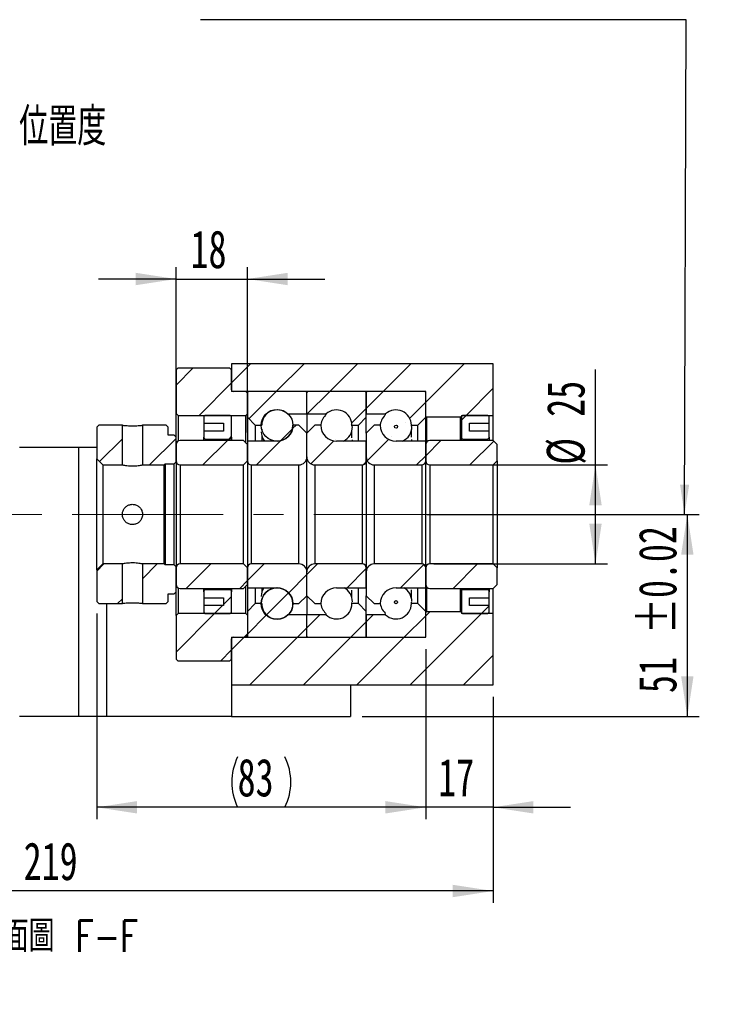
# Model space of a CAD drawing. Header units: millimetres. Extents: x 27 to 291, y 5 to 201.
# Tile 6 of 7: x 232 to 291, y 5 to 87. Entities that reach past the tile are written whole.
import ezdxf

# ---------------------------------------------------------------- set-up
doc = ezdxf.new("R2010")
doc.units = ezdxf.units.MM
doc.linetypes.add('CENTERX2', pattern=[20.32, 12.7, -2.54, 2.54, -2.54])
doc.layers.add('圖層0', color=7, linetype='Continuous')
doc.styles.add('SLDTEXTSTYLE0', font='TXT', dxfattribs={"width": 0.7})
doc.styles.add('SLDTEXTSTYLE1', font='TXT', dxfattribs={"width": 0.7, "bigfont": 'bigfont'})
doc.styles.add('SLDTEXTSTYLE5', font='TXT', dxfattribs={"width": 0.75, "bigfont": 'bigfont'})
doc.dimstyles.new('SLDDIMSTYLE3', dxfattribs={"dimtxt": 3.389974, "dimasz": 2.5, "dimexe": 0, "dimexo": 0.0625, "dimgap": 0.847493, "dimtad": 1, "dimlfac": 3, "dimrnd": 1e-09, "dimzin": 12, "dimdsep": 46, "dimtxsty": 'SLDTEXTSTYLE0', "dimsah": 1, "dimcen": 0.09, "dimadec": 0, "dimazin": 3, "dimtfac": 1, "dimtofl": 0, "dimtmove": 0, "dimatfit": 3, "dimfxl": 1, "dimfrac": 2, "dimtolj": 1, "dimtzin": 12, "dimarcsym": 0})
doc.dimstyles.new('SLDDIMSTYLE6', dxfattribs={"dimtxt": 3.389974, "dimasz": 2.5, "dimexe": 0, "dimexo": 0.0625, "dimgap": 0.847493, "dimtad": 1, "dimlfac": 3, "dimrnd": 1e-09, "dimzin": 12, "dimdsep": 46, "dimtxsty": 'SLDTEXTSTYLE0', "dimsah": 1, "dimcen": 0.09, "dimadec": 0, "dimazin": 3, "dimtfac": 1, "dimtmove": 0, "dimatfit": 0, "dimfxl": 1, "dimfrac": 2, "dimtolj": 1, "dimtzin": 12, "dimarcsym": 0})
doc.dimstyles.new('SLDDIMSTYLE7', dxfattribs={"dimtxt": 3.389974, "dimasz": 2.5, "dimexe": 0, "dimexo": 0.0625, "dimgap": 0.847493, "dimtad": 1, "dimlfac": 3, "dimrnd": 1e-09, "dimzin": 12, "dimdsep": 46, "dimtxsty": 'SLDTEXTSTYLE0', "dimsah": 1, "dimcen": 0.09, "dimadec": 0, "dimazin": 3, "dimtol": 1, "dimtp": 0.02, "dimtm": 0.02, "dimtfac": 1, "dimtofl": 0, "dimtmove": 0, "dimatfit": 3, "dimfxl": 1, "dimfrac": 2, "dimtolj": 1, "dimarcsym": 0})

# ---------------------------------------------------------------- blocks, each defined once
blk = doc.blocks.new('_D_14')
at = {"layer": '圖層0', "color": 7}
for p, q in [((266.357, 45.769), (289.235, 45.769)), ((288.235, 45.769), (288.235, 28.769)), ((260.902, 28.769), (289.235, 28.769))]:
    blk.add_line(p, q, dxfattribs=at)
for points in [[(288.235, 45.769), (287.714, 42.379), (288.757, 42.379)], [(288.235, 28.769), (288.757, 32.159), (287.714, 32.159)]]:
    blk.add_solid(points, dxfattribs=at)
at = {"layer": '圖層0', "color": 7, "char_height": 3.175, "attachment_point": 1, "rotation": 90, "style": 'SLDTEXTSTYLE0'}
for s, insert in [('±0.02', (284.143, 35.714)), ('51', (284.143, 30.747))]:
    blk.add_mtext(s, dxfattribs=dict(at, insert=insert))
blk = doc.blocks.new('_D_15')
at = {"layer": '圖層0', "color": 7}
for p, q in [((245.235, 52.652), (245.235, 66.566)), ((251.235, 52.652), (251.235, 66.566)), ((245.235, 65.566), (238.716, 65.566)), ((245.235, 65.566), (251.235, 65.566)), ((251.235, 65.566), (257.755, 65.566))]:
    blk.add_line(p, q, dxfattribs=at)
for points in [[(245.235, 65.566), (241.845, 66.088), (241.845, 65.045)], [(251.235, 65.566), (254.625, 65.045), (254.625, 66.088)]]:
    blk.add_solid(points, dxfattribs=at)
at = {"layer": '圖層0', "color": 7, "insert": (246.457, 69.659), "char_height": 3.175, "attachment_point": 1, "style": 'SLDTEXTSTYLE0'}
blk.add_mtext('18', dxfattribs=at)
blk = doc.blocks.new('_D_16')
at = {"layer": '圖層0', "color": 7}
for p, q in [((280.511, 49.935), (280.511, 57.951)), ((266.902, 49.935), (281.511, 49.935)), ((280.511, 41.602), (280.511, 49.935)), ((266.902, 41.602), (281.511, 41.602))]:
    blk.add_line(p, q, dxfattribs=at)
for points in [[(280.511, 49.935), (279.99, 46.545), (281.033, 46.545)], [(280.511, 41.602), (281.033, 44.992), (279.99, 44.992)]]:
    blk.add_solid(points, dxfattribs=at)
at = {"layer": '圖層0', "color": 7, "char_height": 3.175, "attachment_point": 1, "rotation": 90, "style": 'SLDTEXTSTYLE0'}
for s, insert in [('25', (276.418, 53.977)), ('%%c', (276.418, 49.955))]:
    blk.add_mtext(s, dxfattribs=dict(at, insert=insert))
blk = doc.blocks.new('_D_17')
at = {"layer": '圖層0', "color": 7}
for p, q in [((266.235, 34.435), (266.235, 20.14)), ((271.902, 30.435), (271.902, 20.14)), ((266.235, 21.14), (259.716, 21.14)), ((271.902, 21.14), (266.235, 21.14)), ((271.902, 21.14), (278.421, 21.14))]:
    blk.add_line(p, q, dxfattribs=at)
for points in [[(266.235, 21.14), (262.845, 21.662), (262.845, 20.619)], [(271.902, 21.14), (275.292, 20.619), (275.292, 21.662)]]:
    blk.add_solid(points, dxfattribs=at)
at = {"layer": '圖層0', "color": 7, "insert": (267.283, 25.233), "char_height": 3.175, "attachment_point": 1, "style": 'SLDTEXTSTYLE0'}
blk.add_mtext('17', dxfattribs=at)
blk = doc.blocks.new('_D_18')
at = {"layer": '圖層0', "color": 7}
for p, q in [((271.902, 30.435), (271.902, 13.102)), ((198.902, 23.102), (198.902, 13.102)), ((271.902, 14.102), (198.902, 14.102))]:
    blk.add_line(p, q, dxfattribs=at)
for points in [[(198.902, 14.102), (202.292, 13.58), (202.292, 14.623)], [(271.902, 14.102), (268.512, 14.623), (268.512, 13.58)]]:
    blk.add_solid(points, dxfattribs=at)
at = {"layer": '圖層0', "color": 7, "insert": (232.421, 18.195), "char_height": 3.175, "attachment_point": 1, "style": 'SLDTEXTSTYLE0'}
blk.add_mtext('219', dxfattribs=at)
blk = doc.blocks.new('_D_19')
at = {"layer": '圖層0', "color": 7}
for p, q in [((238.569, 37.435), (238.569, 20.14)), ((266.235, 34.435), (266.235, 20.14)), ((266.235, 21.14), (238.569, 21.14))]:
    blk.add_line(p, q, dxfattribs=at)
for centre, start, end in [((254.648, 23.257), 153.43495, 206.56505), ((250.156, 23.257), 333.43495, 26.56505)]:
    blk.add_arc(centre, 4.733, start, end, dxfattribs=at)
for points in [[(238.569, 21.14), (241.959, 20.619), (241.959, 21.662)], [(266.235, 21.14), (262.845, 21.662), (262.845, 20.619)]]:
    blk.add_solid(points, dxfattribs=at)
at = {"layer": '圖層0', "color": 7, "insert": (250.415, 25.233), "char_height": 3.175, "attachment_point": 1, "style": 'SLDTEXTSTYLE0'}
blk.add_mtext('83', dxfattribs=at)

msp = doc.modelspace()

# ---------------------------------------------------------------- hatches: boundary and pattern name
at = {"linetype": 'Continuous', "lineweight": 18}
h = msp.add_hatch(dxfattribs=at)
h.set_pattern_fill('ANSI31', style=0)
edge = h.paths.add_edge_path(flags=0)
edge.add_line((256.1355, 56.1019), (251.3355, 56.1019))
edge.add_arc((251.3355, 56.0019), 0.1, 90, 180)
edge.add_line((251.2355, 56.0019), (251.2355, 53.9352))
edge.add_line((251.2355, 53.9352), (251.9021, 53.2686))
edge.add_line((251.9021, 53.2686), (252.4438, 53.2686))
edge.add_arc((253.7355, 53.2686), 1.2917, 47.348118, 180, ccw=False)
edge.add_line((254.6106, 54.2186), (256.2355, 54.2186))
edge.add_line((256.2355, 54.2186), (256.2355, 56.0019))
edge.add_arc((256.1355, 56.0019), 0.1, 0, 90)
h = msp.add_hatch(dxfattribs=at)
h.set_pattern_fill('ANSI31', style=0)
edge = h.paths.add_edge_path(flags=0)
edge.add_line((261.2355, 53.9352), (261.2355, 56.0019))
edge.add_arc((261.1355, 56.0019), 0.1, 0, 90)
edge.add_line((261.1355, 56.1019), (256.3355, 56.1019))
edge.add_arc((256.3355, 56.0019), 0.1, 90, 180)
edge.add_line((256.2355, 56.0019), (256.2355, 54.2186))
edge.add_line((256.2355, 54.2186), (257.8603, 54.2186))
edge.add_arc((258.7355, 53.2686), 1.2917, 0, 132.651882, ccw=False)
edge.add_line((260.0271, 53.2686), (260.5688, 53.2686))
edge.add_line((260.5688, 53.2686), (261.2355, 53.9352))
h = msp.add_hatch(dxfattribs=at)
h.set_pattern_fill('ANSI31', style=0)
edge = h.paths.add_edge_path(flags=0)
edge.add_line((266.2355, 53.9352), (266.2355, 56.0019))
edge.add_arc((266.1355, 56.0019), 0.1, 0, 90)
edge.add_line((266.1355, 56.1019), (261.3355, 56.1019))
edge.add_arc((261.3355, 56.0019), 0.1, 90, 180)
edge.add_line((261.2355, 56.0019), (261.2355, 54.2186))
edge.add_line((261.2355, 54.2186), (262.8603, 54.2186))
edge.add_arc((263.7355, 53.2686), 1.2917, 0, 132.651882, ccw=False)
edge.add_line((265.0271, 53.2686), (265.5688, 53.2686))
edge.add_line((265.5688, 53.2686), (266.2355, 53.9352))
h = msp.add_hatch(dxfattribs=at)
h.set_pattern_fill('ANSI31', style=0)
edge = h.paths.add_edge_path(flags=0)
edge.add_arc((253.7355, 53.2683), 1.332, 0, 360)
h = msp.add_hatch(dxfattribs=at)
h.set_pattern_fill('ANSI31', style=0)
h.paths.add_polyline_path([(238.7355, 53.2686), (238.5688, 53.1019), (238.5688, 50.4352), (239.0688, 49.9352), (240.7188, 49.9352), (240.7188, 53.2686)], flags=0)
h = msp.add_hatch(dxfattribs=at)
h.set_pattern_fill('ANSI31', style=0)
h.paths.add_polyline_path([(245.2355, 52.2686), (245.0688, 52.4352), (244.5688, 52.4352), (244.5688, 53.1019), (244.4021, 53.2686), (242.4188, 53.2686), (242.4188, 49.9352), (244.2355, 49.9352), (244.3188, 50.0186), (245.0688, 50.0186), (245.2355, 50.1852)], flags=0)
h = msp.add_hatch(dxfattribs=at)
h.set_pattern_fill('ANSI31', style=0)
edge = h.paths.add_edge_path(flags=0)
edge.add_line((256.2355, 50.6019), (256.2355, 52.6019))
edge.add_line((256.2355, 52.6019), (255.5688, 53.2686))
edge.add_line((255.5688, 53.2686), (255.0688, 53.2686))
edge.add_arc((253.7355, 53.2686), 1.3333, 270, 360, ccw=False)
edge.add_line((253.7355, 51.9352), (251.2355, 51.9352))
edge.add_line((251.2355, 51.9352), (251.2355, 50.2686))
edge.add_arc((251.5688, 50.2686), 0.3333, 180, 270)
edge.add_line((251.5688, 49.9352), (255.5688, 49.9352))
edge.add_arc((255.5688, 50.6019), 0.6667, 270, 360)
h = msp.add_hatch(dxfattribs=at)
h.set_pattern_fill('ANSI31', style=0)
edge = h.paths.add_edge_path(flags=0)
edge.add_line((257.4021, 53.2686), (256.9021, 53.2686))
edge.add_line((256.9021, 53.2686), (256.2355, 52.6019))
edge.add_line((256.2355, 52.6019), (256.2355, 50.6019))
edge.add_arc((256.9021, 50.6019), 0.6667, 180, 270)
edge.add_line((256.9021, 49.9352), (260.9021, 49.9352))
edge.add_arc((260.9021, 50.2686), 0.3333, 270, 360)
edge.add_line((261.2355, 50.2686), (261.2355, 51.9352))
edge.add_line((261.2355, 51.9352), (258.7355, 51.9352))
edge.add_arc((258.7355, 53.2686), 1.3333, 180, 270, ccw=False)
h = msp.add_hatch(dxfattribs=at)
h.set_pattern_fill('ANSI31', style=0)
edge = h.paths.add_edge_path(flags=0)
edge.add_line((262.4021, 53.2686), (261.9021, 53.2686))
edge.add_line((261.9021, 53.2686), (261.2355, 52.6019))
edge.add_line((261.2355, 52.6019), (261.2355, 50.6019))
edge.add_arc((261.9021, 50.6019), 0.6667, 180, 270)
edge.add_line((261.9021, 49.9352), (265.9021, 49.9352))
edge.add_arc((265.9021, 50.2686), 0.3333, 270, 360)
edge.add_line((266.2355, 50.2686), (266.2355, 51.9352))
edge.add_line((266.2355, 51.9352), (263.7355, 51.9352))
edge.add_arc((263.7355, 53.2686), 1.3333, 180, 270, ccw=False)
h = msp.add_hatch(dxfattribs=at)
h.set_pattern_fill('ANSI31', style=0)
edge = h.paths.add_edge_path(flags=0)
edge.add_arc((263.7355, 53.1503), 0.1315, 0, 360)
h = msp.add_hatch(dxfattribs=at)
h.set_pattern_fill('ANSI31', style=0)
edge = h.paths.add_edge_path(flags=0)
edge.add_line((271.9021, 49.9352), (272.2355, 50.2686))
edge.add_line((272.2355, 50.2686), (272.2355, 51.6519))
edge.add_line((272.2355, 51.6519), (271.9021, 51.9852))
edge.add_line((271.9021, 51.9852), (266.5688, 51.9852))
edge.add_arc((266.5688, 51.6519), 0.3333, 90, 180)
edge.add_line((266.2355, 51.6519), (266.2355, 50.2686))
edge.add_arc((266.5688, 50.2686), 0.3333, 180, 270)
edge.add_line((266.5688, 49.9352), (271.9021, 49.9352))
h = msp.add_hatch(dxfattribs=at)
h.set_pattern_fill('ANSI31', style=0)
h.paths.add_polyline_path([(238.5688, 38.4352), (238.7355, 38.2686), (240.7188, 38.2686), (240.7188, 41.6019), (239.0688, 41.6019), (238.5688, 41.1019)], flags=0)
h = msp.add_hatch(dxfattribs=at)
h.set_pattern_fill('ANSI31', style=0)
h.paths.add_polyline_path([(244.4021, 38.2686), (244.5688, 38.4352), (244.5688, 39.1019), (245.0688, 39.1019), (245.2355, 39.2686), (245.2355, 41.3519), (245.0688, 41.5186), (244.3188, 41.5186), (244.2355, 41.6019), (242.4188, 41.6019), (242.4188, 38.2686)], flags=0)
h = msp.add_hatch(dxfattribs=at)
h.set_pattern_fill('ANSI31', style=0)
edge = h.paths.add_edge_path(flags=0)
edge.add_line((255.0688, 38.2686), (255.5688, 38.2686))
edge.add_line((255.5688, 38.2686), (256.2355, 38.9352))
edge.add_line((256.2355, 38.9352), (256.2355, 40.9352))
edge.add_arc((255.5688, 40.9352), 0.6667, 360, 450)
edge.add_line((255.5688, 41.6019), (251.5688, 41.6019))
edge.add_arc((251.5688, 41.2686), 0.3333, 90, 180)
edge.add_line((251.2355, 41.2686), (251.2355, 39.6019))
edge.add_line((251.2355, 39.6019), (253.7355, 39.6019))
edge.add_arc((253.7355, 38.2686), 1.3333, 0, 90, ccw=False)
h = msp.add_hatch(dxfattribs=at)
h.set_pattern_fill('ANSI31', style=0)
edge = h.paths.add_edge_path(flags=0)
edge.add_line((256.2355, 40.9352), (256.2355, 38.9352))
edge.add_line((256.2355, 38.9352), (256.9021, 38.2686))
edge.add_line((256.9021, 38.2686), (257.4021, 38.2686))
edge.add_arc((258.7355, 38.2686), 1.3333, 90, 180, ccw=False)
edge.add_line((258.7355, 39.6019), (261.2355, 39.6019))
edge.add_line((261.2355, 39.6019), (261.2355, 41.2686))
edge.add_arc((260.9021, 41.2686), 0.3333, 0, 90)
edge.add_line((260.9021, 41.6019), (256.9021, 41.6019))
edge.add_arc((256.9021, 40.9352), 0.6667, 90, 180)
h = msp.add_hatch(dxfattribs=at)
h.set_pattern_fill('ANSI31', style=0)
edge = h.paths.add_edge_path(flags=0)
edge.add_line((261.2355, 40.9352), (261.2355, 38.9352))
edge.add_line((261.2355, 38.9352), (261.9021, 38.2686))
edge.add_line((261.9021, 38.2686), (262.4021, 38.2686))
edge.add_arc((263.7355, 38.2686), 1.3333, 90, 180, ccw=False)
edge.add_line((263.7355, 39.6019), (266.2355, 39.6019))
edge.add_line((266.2355, 39.6019), (266.2355, 41.2686))
edge.add_arc((265.9021, 41.2686), 0.3333, 0, 90)
edge.add_line((265.9021, 41.6019), (261.9021, 41.6019))
edge.add_arc((261.9021, 40.9352), 0.6667, 90, 180)
h = msp.add_hatch(dxfattribs=at)
h.set_pattern_fill('ANSI31', style=0)
edge = h.paths.add_edge_path(flags=0)
edge.add_line((272.2355, 41.2686), (271.9021, 41.6019))
edge.add_line((271.9021, 41.6019), (266.5688, 41.6019))
edge.add_arc((266.5688, 41.2686), 0.3333, 90, 180)
edge.add_line((266.2355, 41.2686), (266.2355, 39.8852))
edge.add_arc((266.5688, 39.8852), 0.3333, 180, 270)
edge.add_line((266.5688, 39.5519), (271.9021, 39.5519))
edge.add_line((271.9021, 39.5519), (272.2355, 39.8852))
edge.add_line((272.2355, 39.8852), (272.2355, 41.2686))
h = msp.add_hatch(dxfattribs=at)
h.set_pattern_fill('ANSI31', style=0)
edge = h.paths.add_edge_path(flags=0)
edge.add_arc((253.7355, 38.2688), 1.332, 0, 360)
h = msp.add_hatch(dxfattribs=at)
h.set_pattern_fill('ANSI31', style=0)
edge = h.paths.add_edge_path(flags=0)
edge.add_line((251.2355, 37.6019), (251.2355, 35.5352))
edge.add_arc((251.3355, 35.5352), 0.1, 180, 270)
edge.add_line((251.3355, 35.4352), (256.1355, 35.4352))
edge.add_arc((256.1355, 35.5352), 0.1, 270, 360)
edge.add_line((256.2355, 35.5352), (256.2355, 37.3186))
edge.add_line((256.2355, 37.3186), (254.6106, 37.3186))
edge.add_arc((253.7355, 38.2686), 1.2917, 180, 312.651882, ccw=False)
edge.add_line((252.4438, 38.2686), (251.9021, 38.2686))
edge.add_line((251.9021, 38.2686), (251.2355, 37.6019))
h = msp.add_hatch(dxfattribs=at)
h.set_pattern_fill('ANSI31', style=0)
edge = h.paths.add_edge_path(flags=0)
edge.add_line((256.3355, 35.4352), (261.1355, 35.4352))
edge.add_arc((261.1355, 35.5352), 0.1, 270, 360)
edge.add_line((261.2355, 35.5352), (261.2355, 37.6019))
edge.add_line((261.2355, 37.6019), (260.5688, 38.2686))
edge.add_line((260.5688, 38.2686), (260.0271, 38.2686))
edge.add_arc((258.7355, 38.2686), 1.2917, 227.348118, 360, ccw=False)
edge.add_line((257.8603, 37.3186), (256.2355, 37.3186))
edge.add_line((256.2355, 37.3186), (256.2355, 35.5352))
edge.add_arc((256.3355, 35.5352), 0.1, 180, 270)
h = msp.add_hatch(dxfattribs=at)
h.set_pattern_fill('ANSI31', style=0)
edge = h.paths.add_edge_path(flags=0)
edge.add_line((261.3355, 35.4352), (266.1355, 35.4352))
edge.add_arc((266.1355, 35.5352), 0.1, 270, 360)
edge.add_line((266.2355, 35.5352), (266.2355, 37.6019))
edge.add_line((266.2355, 37.6019), (265.5688, 38.2686))
edge.add_line((265.5688, 38.2686), (265.0271, 38.2686))
edge.add_arc((263.7355, 38.2686), 1.2917, 227.348118, 360, ccw=False)
edge.add_line((262.8603, 37.3186), (261.2355, 37.3186))
edge.add_line((261.2355, 37.3186), (261.2355, 35.5352))
edge.add_arc((261.3355, 35.5352), 0.1, 180, 270)
h = msp.add_hatch(dxfattribs=at)
h.set_pattern_fill('ANSI31', style=0)
edge = h.paths.add_edge_path(flags=0)
edge.add_arc((263.7355, 38.3869), 0.1315, 0, 360)
at = {"layer": '圖層0', "linetype": 'Continuous', "lineweight": 18}
h = msp.add_hatch(dxfattribs=at)
h.set_pattern_fill('ANSI31', color=256, style=0)
edge = h.paths.add_edge_path(flags=0)
edge.add_line((245.2355, 54.2686), (245.4021, 54.1019))
edge.add_line((245.4021, 54.1019), (251.1188, 54.1019))
edge.add_line((251.1188, 54.1019), (251.2855, 54.2686))
edge.add_line((251.2855, 54.2686), (251.2855, 55.9352))
edge.add_line((251.2855, 55.9352), (251.1188, 56.1019))
edge.add_line((251.1188, 56.1019), (250.0355, 56.1019))
edge.add_arc((250.0355, 56.2352), 0.1333, 180, 270, ccw=False)
edge.add_line((249.9021, 56.2352), (249.9021, 57.9352))
edge.add_line((249.9021, 57.9352), (249.7355, 58.1019))
edge.add_line((249.7355, 58.1019), (245.4021, 58.1019))
edge.add_line((245.4021, 58.1019), (245.2355, 57.9352))
edge.add_line((245.2355, 57.9352), (245.2355, 54.2686))
h = msp.add_hatch(dxfattribs=at)
h.set_pattern_fill('ANSI31', color=256, style=0)
h.paths.add_polyline_path([(271.9021, 54.1019), (271.9021, 58.4352), (249.9021, 58.4352), (249.9021, 56.1019), (266.2355, 56.1019), (266.2355, 54.0019), (266.3021, 53.9352), (269.1688, 53.9352), (269.2355, 54.0019), (269.2355, 54.1019)], flags=0)
h = msp.add_hatch(dxfattribs=at)
h.set_pattern_fill('ANSI31', color=256, style=0)
edge = h.paths.add_edge_path(flags=0)
edge.add_line((249.2355, 53.4352), (249.2355, 52.7686))
edge.add_line((249.2355, 52.7686), (247.5688, 52.7686))
edge.add_line((247.5688, 52.7686), (247.5688, 52.2686))
edge.add_arc((247.7355, 52.2686), 0.1667, 180, 270)
edge.add_line((247.7355, 52.1019), (249.7355, 52.1019))
edge.add_arc((249.7355, 52.2686), 0.1667, 270, 360)
edge.add_line((249.9021, 52.2686), (249.9021, 53.9352))
edge.add_arc((249.7355, 53.9352), 0.1667, 0, 90)
edge.add_line((249.7355, 54.1019), (247.7355, 54.1019))
edge.add_arc((247.7355, 53.9352), 0.1667, 90, 180)
edge.add_line((247.5688, 53.9352), (247.5688, 53.4352))
edge.add_line((247.5688, 53.4352), (249.2355, 53.4352))
h = msp.add_hatch(dxfattribs=at)
h.set_pattern_fill('ANSI31', color=256, style=0)
edge = h.paths.add_edge_path(flags=0)
edge.add_line((271.5688, 52.2686), (271.5688, 52.7686))
edge.add_line((271.5688, 52.7686), (269.9021, 52.7686))
edge.add_line((269.9021, 52.7686), (269.9021, 53.4352))
edge.add_line((269.9021, 53.4352), (271.5688, 53.4352))
edge.add_line((271.5688, 53.4352), (271.5688, 53.9352))
edge.add_arc((271.4021, 53.9352), 0.1667, 0, 90)
edge.add_line((271.4021, 54.1019), (269.4021, 54.1019))
edge.add_arc((269.4021, 53.9352), 0.1667, 90, 180)
edge.add_line((269.2355, 53.9352), (269.2355, 52.2686))
edge.add_arc((269.4021, 52.2686), 0.1667, 180, 270)
edge.add_line((269.4021, 52.1019), (271.4021, 52.1019))
edge.add_arc((271.4021, 52.2686), 0.1667, 270, 360)
h = msp.add_hatch(dxfattribs=at)
h.set_pattern_fill('ANSI31', color=256, style=0)
edge = h.paths.add_edge_path(flags=0)
edge.add_line((250.9021, 49.9352), (251.2355, 50.2686))
edge.add_line((251.2355, 50.2686), (251.2355, 51.6519))
edge.add_line((251.2355, 51.6519), (250.9021, 51.9852))
edge.add_line((250.9021, 51.9852), (245.5688, 51.9852))
edge.add_arc((245.5688, 51.6519), 0.3333, 90, 180)
edge.add_line((245.2355, 51.6519), (245.2355, 50.2686))
edge.add_arc((245.5688, 50.2686), 0.3333, 180, 270)
edge.add_line((245.5688, 49.9352), (250.9021, 49.9352))
h = msp.add_hatch(dxfattribs=at)
h.set_pattern_fill('ANSI31', color=256, style=0)
edge = h.paths.add_edge_path(flags=0)
edge.add_line((251.2355, 41.2686), (250.9021, 41.6019))
edge.add_line((250.9021, 41.6019), (245.5688, 41.6019))
edge.add_arc((245.5688, 41.2686), 0.3333, 90, 180)
edge.add_line((245.2355, 41.2686), (245.2355, 39.8852))
edge.add_arc((245.5688, 39.8852), 0.3333, 180, 270)
edge.add_line((245.5688, 39.5519), (250.9021, 39.5519))
edge.add_line((250.9021, 39.5519), (251.2355, 39.8852))
edge.add_line((251.2355, 39.8852), (251.2355, 41.2686))
h = msp.add_hatch(dxfattribs=at)
h.set_pattern_fill('ANSI31', color=256, style=0)
edge = h.paths.add_edge_path(flags=0)
edge.add_line((247.5688, 39.2686), (247.5688, 38.7686))
edge.add_line((247.5688, 38.7686), (249.2355, 38.7686))
edge.add_line((249.2355, 38.7686), (249.2355, 38.1019))
edge.add_line((249.2355, 38.1019), (247.5688, 38.1019))
edge.add_line((247.5688, 38.1019), (247.5688, 37.6019))
edge.add_arc((247.7355, 37.6019), 0.1667, 180, 270)
edge.add_line((247.7355, 37.4352), (249.7355, 37.4352))
edge.add_arc((249.7355, 37.6019), 0.1667, 270, 360)
edge.add_line((249.9021, 37.6019), (249.9021, 39.2686))
edge.add_arc((249.7355, 39.2686), 0.1667, 0, 90)
edge.add_line((249.7355, 39.4352), (247.7355, 39.4352))
edge.add_arc((247.7355, 39.2686), 0.1667, 90, 180)
h = msp.add_hatch(dxfattribs=at)
h.set_pattern_fill('ANSI31', color=256, style=0)
edge = h.paths.add_edge_path(flags=0)
edge.add_line((269.9021, 38.1019), (269.9021, 38.7686))
edge.add_line((269.9021, 38.7686), (271.5688, 38.7686))
edge.add_line((271.5688, 38.7686), (271.5688, 39.2686))
edge.add_arc((271.4021, 39.2686), 0.1667, 0, 90)
edge.add_line((271.4021, 39.4352), (269.4021, 39.4352))
edge.add_arc((269.4021, 39.2686), 0.1667, 90, 180)
edge.add_line((269.2355, 39.2686), (269.2355, 37.6019))
edge.add_arc((269.4021, 37.6019), 0.1667, 180, 270)
edge.add_line((269.4021, 37.4352), (271.4021, 37.4352))
edge.add_arc((271.4021, 37.6019), 0.1667, 270, 360)
edge.add_line((271.5688, 37.6019), (271.5688, 38.1019))
edge.add_line((271.5688, 38.1019), (269.9021, 38.1019))
h = msp.add_hatch(dxfattribs=at)
h.set_pattern_fill('ANSI31', color=256, style=0)
edge = h.paths.add_edge_path(flags=0)
edge.add_line((245.4021, 37.4352), (245.2355, 37.2686))
edge.add_line((245.2355, 37.2686), (245.2355, 33.6019))
edge.add_line((245.2355, 33.6019), (245.4021, 33.4352))
edge.add_line((245.4021, 33.4352), (249.7355, 33.4352))
edge.add_line((249.7355, 33.4352), (249.9021, 33.6019))
edge.add_line((249.9021, 33.6019), (249.9021, 35.3019))
edge.add_arc((250.0355, 35.3019), 0.1333, 90, 180, ccw=False)
edge.add_line((250.0355, 35.4352), (251.1188, 35.4352))
edge.add_line((251.1188, 35.4352), (251.2855, 35.6019))
edge.add_line((251.2855, 35.6019), (251.2855, 37.2686))
edge.add_line((251.2855, 37.2686), (251.1188, 37.4352))
edge.add_line((251.1188, 37.4352), (245.4021, 37.4352))
h = msp.add_hatch(dxfattribs=at)
h.set_pattern_fill('ANSI31', color=256, style=0)
h.paths.add_polyline_path([(249.9021, 35.4352), (249.9021, 31.4352), (271.9021, 31.4352), (271.9021, 37.4352), (269.2355, 37.4352), (269.2355, 37.5352), (269.1688, 37.6019), (266.3021, 37.6019), (266.2355, 37.5352), (266.2355, 35.4352)], flags=0)

# ---------------------------------------------------------------- linework, layer by layer
at = {"color": 7, "linetype": 'Continuous', "lineweight": 25}
for p, q in [((245.2355, 57.9352), (245.4021, 58.1019)), ((245.4021, 58.1019), (249.7355, 58.1019)), ((249.7355, 58.1019), (249.9021, 57.9352)), ((249.9021, 58.4352), (249.9021, 56.1019)), ((271.9021, 58.4352), (249.9021, 58.4352)), ((271.9021, 54.1019), (271.9021, 58.4352)), ((245.2355, 57.9352), (245.2355, 54.2686)), ((249.9021, 56.2352), (249.9021, 57.9352)), ((266.2355, 56.1019), (249.9021, 56.1019)), ((251.1188, 56.1019), (250.0355, 56.1019)), ((251.1188, 56.1019), (251.2855, 55.9352)), ((251.2355, 56.0019), (251.2355, 53.9352)), ((251.2855, 54.2686), (251.2855, 55.9352)), ((256.1355, 56.1019), (251.3355, 56.1019)), ((256.2355, 54.2186), (256.2355, 56.0019)), ((261.1355, 56.1019), (256.3355, 56.1019)), ((261.2355, 56.0019), (261.2355, 54.2186)), ((261.2355, 53.9352), (261.2355, 56.0019)), ((266.1355, 56.1019), (261.3355, 56.1019)), ((266.2355, 54.0019), (266.2355, 56.1019)), ((266.2355, 53.9352), (266.2355, 56.0019)), ((245.4021, 54.1019), (245.2355, 54.2686)), ((245.2355, 52.2686), (245.2355, 54.2686)), ((245.4021, 54.1019), (251.1188, 54.1019)), ((245.4021, 54.1019), (245.4021, 51.9406)), ((247.5688, 53.9352), (247.5688, 53.4352)), ((249.7355, 54.1019), (247.7355, 54.1019)), ((249.9021, 52.2686), (249.9021, 53.9352)), ((251.2855, 54.2686), (251.1188, 54.1019)), ((251.1188, 51.7686), (251.1188, 54.1019)), ((251.2355, 53.9352), (251.9021, 53.2686)), ((251.2355, 53.9352), (251.2355, 51.9352)), ((254.6106, 54.2186), (256.2355, 54.2186)), ((256.2355, 54.2186), (256.2355, 52.6019)), ((256.2355, 54.2186), (257.8603, 54.2186)), ((257.8603, 54.1305), (257.8603, 54.2186)), ((260.5688, 53.2686), (261.2355, 53.9352)), ((261.2355, 54.2186), (262.8603, 54.2186)), ((261.2355, 52.6019), (261.2355, 53.9352)), ((262.8603, 54.1402), (262.8603, 54.2186)), ((265.5688, 53.2686), (266.2355, 53.9352)), ((266.3021, 53.9352), (266.2355, 54.0019)), ((266.2355, 51.9352), (266.2355, 53.9352)), ((269.1688, 53.9352), (266.3021, 53.9352)), ((266.3021, 53.9352), (266.3021, 51.8519)), ((269.2355, 54.0019), (269.1688, 53.9352)), ((269.1688, 51.9852), (269.1688, 53.9352)), ((269.2355, 54.1019), (271.9021, 54.1019)), ((269.2355, 54.1019), (269.2355, 54.0019)), ((269.2355, 54.0019), (269.2355, 53.9352)), ((269.2355, 53.9352), (269.2355, 52.2686)), ((271.4021, 54.1019), (269.4021, 54.1019)), ((271.5688, 53.4352), (271.5688, 53.9352)), ((271.9021, 51.9852), (271.9021, 54.1019)), ((238.5688, 53.1019), (238.7355, 53.2686)), ((238.5688, 53.1019), (238.5688, 50.4352)), ((240.7188, 53.2686), (238.7355, 53.2686)), ((240.7188, 49.9352), (240.7188, 53.2686)), ((242.4188, 53.2686), (242.4188, 49.9352)), ((244.4021, 53.2686), (242.4188, 53.2686)), ((244.4021, 53.2686), (244.5688, 53.1019)), ((244.5688, 52.4352), (244.5688, 53.1019)), ((247.5688, 53.4352), (249.2355, 53.4352)), ((247.5688, 53.4352), (247.5688, 52.7686)), ((249.2355, 53.4352), (249.2355, 52.7686)), ((251.9021, 53.2686), (251.9021, 51.9352)), ((251.9021, 53.2686), (252.4438, 53.2686)), ((255.5688, 53.2686), (255.0688, 53.2686)), ((256.2355, 52.6019), (255.5688, 53.2686)), ((256.9021, 53.2686), (256.2355, 52.6019)), ((257.4021, 53.2686), (256.9021, 53.2686)), ((260.0271, 53.1931), (260.0271, 53.2686)), ((260.0271, 53.2686), (260.5688, 53.2686)), ((260.5688, 51.9352), (260.5688, 53.2686)), ((261.9021, 53.2686), (261.2355, 52.6019)), ((262.4021, 53.2686), (261.9021, 53.2686)), ((265.0271, 53.2016), (265.0271, 53.2686)), ((265.0271, 53.2686), (265.5688, 53.2686)), ((265.5688, 51.9352), (265.5688, 53.2686)), ((269.9021, 53.4352), (271.5688, 53.4352)), ((269.9021, 52.7686), (269.9021, 53.4352)), ((271.5688, 52.7686), (271.5688, 53.4352)), ((245.0688, 52.4352), (244.5688, 52.4352)), ((245.0688, 52.4352), (245.2355, 52.2686)), ((245.2355, 50.1852), (245.2355, 52.2686)), ((249.2355, 52.7686), (247.5688, 52.7686)), ((247.5688, 52.7686), (247.5688, 52.2686)), ((247.5688, 51.9852), (247.5688, 52.2686)), ((249.9021, 52.2686), (249.9021, 51.9852)), ((252.4438, 52.9429), (252.4438, 52.8374)), ((252.4438, 52.3893), (252.4438, 51.9352)), ((256.2355, 50.6019), (256.2355, 52.6019)), ((260.0271, 52.2219), (260.0271, 52.8084)), ((261.2355, 52.6019), (261.2355, 50.6019)), ((265.0271, 52.2531), (265.0271, 52.8196)), ((269.2355, 51.9852), (269.2355, 52.2686)), ((271.5688, 52.7686), (269.9021, 52.7686)), ((271.5688, 52.2686), (271.5688, 52.7686)), ((271.5688, 52.2686), (271.5688, 51.9852)), ((232.0688, 51.4352), (237.0688, 51.4352)), ((237.0688, 28.7686), (237.0688, 51.4352)), ((237.0688, 51.4352), (238.5688, 51.4352)), ((245.2355, 51.6519), (245.2355, 50.2686)), ((250.9021, 51.9852), (245.5688, 51.9852)), ((247.7355, 52.1019), (249.7355, 52.1019)), ((250.9021, 51.9852), (251.2355, 51.6519)), ((253.7355, 51.9352), (251.2355, 51.9352)), ((251.2355, 51.9352), (251.2355, 50.2686)), ((251.2355, 50.2686), (251.2355, 51.6519)), ((261.2355, 51.9352), (258.7355, 51.9352)), ((260.0641, 51.9352), (260.0688, 52.0471)), ((261.2355, 50.2686), (261.2355, 51.9352)), ((266.2355, 51.9352), (263.7355, 51.9352)), ((265.0608, 51.9352), (265.0688, 52.0806)), ((266.2355, 50.2686), (266.2355, 51.9352)), ((266.2355, 51.6519), (266.2355, 50.2686)), ((271.9021, 51.9852), (266.5688, 51.9852)), ((269.4021, 52.1019), (271.4021, 52.1019)), ((271.9021, 51.9852), (272.2355, 51.6519)), ((272.2355, 50.2686), (272.2355, 51.6519)), ((256.2355, 40.9352), (256.2355, 50.6019)), ((239.0688, 49.9352), (238.5688, 50.4352)), ((238.5688, 41.1019), (238.5688, 50.4352)), ((239.0688, 49.9352), (239.0688, 41.6019)), ((239.0688, 49.9352), (240.7188, 49.9352)), ((242.4188, 49.9352), (244.2355, 49.9352)), ((244.3188, 50.0186), (244.2355, 49.9352)), ((244.2355, 41.6019), (244.2355, 49.9352)), ((244.3188, 50.0186), (245.0688, 50.0186)), ((244.3188, 50.0186), (244.3188, 41.5186)), ((245.2355, 50.1852), (245.0688, 50.0186)), ((245.0688, 41.5186), (245.0688, 50.0186)), ((245.2355, 50.1852), (245.2355, 41.3519)), ((245.5688, 49.9352), (245.5688, 41.6019)), ((245.5688, 49.9352), (250.9021, 49.9352)), ((251.2355, 50.2686), (250.9021, 49.9352)), ((250.9021, 41.6019), (250.9021, 49.9352)), ((251.2355, 50.2686), (251.2355, 41.2686)), ((251.5688, 41.6019), (251.5688, 49.9352)), ((251.5688, 49.9352), (255.5688, 49.9352)), ((255.5688, 41.6019), (255.5688, 49.9352)), ((256.9021, 49.9352), (256.9021, 41.6019)), ((256.9021, 49.9352), (260.9021, 49.9352)), ((260.9021, 49.9352), (260.9021, 41.6019)), ((261.2355, 50.2686), (261.2355, 41.2686)), ((261.9021, 49.9352), (261.9021, 41.6019)), ((261.9021, 49.9352), (265.9021, 49.9352)), ((265.9021, 49.9352), (265.9021, 41.6019)), ((266.2355, 41.2686), (266.2355, 50.2686)), ((266.5688, 49.9352), (266.5688, 41.6019)), ((266.5688, 49.9352), (271.9021, 49.9352)), ((272.2355, 50.2686), (271.9021, 49.9352)), ((271.9021, 41.6019), (271.9021, 49.9352)), ((272.2355, 50.2686), (272.2355, 41.2686)), ((238.5688, 41.1019), (239.0688, 41.6019)), ((240.7188, 41.6019), (239.0688, 41.6019)), ((240.7188, 38.2686), (240.7188, 41.6019)), ((244.2355, 41.6019), (242.4188, 41.6019)), ((242.4188, 41.6019), (242.4188, 38.2686)), ((244.2355, 41.6019), (244.3188, 41.5186)), ((245.0688, 41.5186), (244.3188, 41.5186)), ((245.0688, 41.5186), (245.2355, 41.3519)), ((250.9021, 41.6019), (245.5688, 41.6019)), ((250.9021, 41.6019), (251.2355, 41.2686)), ((255.5688, 41.6019), (251.5688, 41.6019)), ((260.9021, 41.6019), (256.9021, 41.6019)), ((265.9021, 41.6019), (261.9021, 41.6019)), ((271.9021, 41.6019), (266.5688, 41.6019)), ((271.9021, 41.6019), (272.2355, 41.2686)), ((238.5688, 41.1019), (238.5688, 38.4352)), ((245.2355, 39.2686), (245.2355, 41.3519)), ((245.2355, 41.2686), (245.2355, 39.8852)), ((251.2355, 39.8852), (251.2355, 41.2686)), ((251.2355, 41.2686), (251.2355, 39.6019)), ((256.2355, 38.9352), (256.2355, 40.9352)), ((261.2355, 39.6019), (261.2355, 41.2686)), ((261.2355, 40.9352), (261.2355, 38.9352)), ((266.2355, 41.2686), (266.2355, 39.8852)), ((266.2355, 39.6019), (266.2355, 41.2686)), ((272.2355, 39.8852), (272.2355, 41.2686)), ((251.2355, 39.8852), (250.9021, 39.5519)), ((251.1188, 37.4352), (251.1188, 39.7686)), ((272.2355, 39.8852), (271.9021, 39.5519)), ((244.5688, 39.1019), (245.0688, 39.1019)), ((244.5688, 38.4352), (244.5688, 39.1019)), ((245.2355, 39.2686), (245.0688, 39.1019)), ((245.2355, 37.2686), (245.2355, 39.2686)), ((245.4021, 39.5966), (245.4021, 37.4352)), ((245.5688, 39.5519), (250.9021, 39.5519)), ((247.5688, 39.2686), (247.5688, 39.5519)), ((247.5688, 39.2686), (247.5688, 38.7686)), ((249.7355, 39.4352), (247.7355, 39.4352)), ((249.9021, 39.5519), (249.9021, 39.2686)), ((249.9021, 37.6019), (249.9021, 39.2686)), ((251.2355, 39.6019), (253.7355, 39.6019)), ((251.2355, 39.6019), (251.2355, 37.6019)), ((251.9021, 39.6019), (251.9021, 38.2686)), ((252.4438, 39.6019), (252.4438, 39.193)), ((255.5688, 38.2686), (256.2355, 38.9352)), ((256.2355, 38.9352), (256.2355, 37.3186)), ((256.2355, 38.9352), (256.9021, 38.2686)), ((258.7355, 39.6019), (261.2355, 39.6019)), ((260.0271, 38.7588), (260.0271, 39.3952)), ((260.5688, 38.2686), (260.5688, 39.6019)), ((261.2355, 38.9352), (261.9021, 38.2686)), ((261.2355, 37.6019), (261.2355, 38.9352)), ((263.7355, 39.6019), (266.2355, 39.6019)), ((265.0271, 38.7717), (265.0271, 39.428)), ((265.5688, 38.2686), (265.5688, 39.6019)), ((266.2355, 37.6019), (266.2355, 39.6019)), ((266.3021, 39.6852), (266.3021, 37.6019)), ((266.5688, 39.5519), (271.9021, 39.5519)), ((269.1688, 37.6019), (269.1688, 39.5519)), ((269.2355, 39.2686), (269.2355, 39.5519)), ((269.2355, 39.2686), (269.2355, 37.6019)), ((271.4021, 39.4352), (269.4021, 39.4352)), ((271.5688, 39.5519), (271.5688, 39.2686)), ((271.5688, 38.7686), (271.5688, 39.2686)), ((271.9021, 37.4352), (271.9021, 39.5519)), ((238.7355, 38.2686), (238.5688, 38.4352)), ((238.7355, 38.2686), (240.7188, 38.2686)), ((239.4021, 28.7686), (239.4021, 38.2686)), ((242.4188, 38.2686), (244.4021, 38.2686)), ((244.5688, 38.4352), (244.4021, 38.2686)), ((247.5688, 38.7686), (247.5688, 38.1019)), ((247.5688, 38.7686), (249.2355, 38.7686)), ((249.2355, 38.1019), (247.5688, 38.1019)), ((247.5688, 38.1019), (247.5688, 37.6019)), ((249.2355, 38.7686), (249.2355, 38.1019)), ((251.9021, 38.2686), (251.2355, 37.6019)), ((252.4438, 38.2686), (251.9021, 38.2686)), ((252.4438, 38.74), (252.4438, 38.5995)), ((255.0688, 38.2686), (255.5688, 38.2686)), ((256.9021, 38.2686), (257.4021, 38.2686)), ((260.0271, 38.2686), (260.0271, 38.3674)), ((260.5688, 38.2686), (260.0271, 38.2686)), ((261.2355, 37.6019), (260.5688, 38.2686)), ((261.9021, 38.2686), (262.4021, 38.2686)), ((265.0271, 38.2686), (265.0271, 38.3777)), ((265.5688, 38.2686), (265.0271, 38.2686)), ((266.2355, 37.6019), (265.5688, 38.2686)), ((269.9021, 38.7686), (271.5688, 38.7686)), ((269.9021, 38.1019), (269.9021, 38.7686)), ((271.5688, 38.1019), (269.9021, 38.1019)), ((271.5688, 38.1019), (271.5688, 38.7686)), ((271.5688, 37.6019), (271.5688, 38.1019)), ((245.2355, 37.2686), (245.4021, 37.4352)), ((245.2355, 37.2686), (245.2355, 33.6019)), ((251.1188, 37.4352), (245.4021, 37.4352)), ((247.7355, 37.4352), (249.7355, 37.4352)), ((251.1188, 37.4352), (251.2855, 37.2686)), ((251.2355, 37.6019), (251.2355, 35.5352)), ((251.2855, 35.6019), (251.2855, 37.2686)), ((256.2355, 37.3186), (254.6106, 37.3186)), ((256.2355, 35.5352), (256.2355, 37.3186)), ((257.8603, 37.3186), (256.2355, 37.3186)), ((257.8603, 37.3186), (257.8603, 37.4335)), ((261.2355, 35.5352), (261.2355, 37.6019)), ((262.8603, 37.3186), (261.2355, 37.3186)), ((261.2355, 37.3186), (261.2355, 35.5352)), ((262.8603, 37.3186), (262.8603, 37.4452)), ((266.2355, 35.5352), (266.2355, 37.6019)), ((266.2355, 37.5352), (266.3021, 37.6019)), ((266.2355, 35.4352), (266.2355, 37.5352)), ((266.3021, 37.6019), (269.1688, 37.6019)), ((269.1688, 37.6019), (269.2355, 37.5352)), ((269.2355, 37.6019), (269.2355, 37.5352)), ((269.2355, 37.5352), (269.2355, 37.4352)), ((271.9021, 37.4352), (269.2355, 37.4352)), ((269.4021, 37.4352), (271.4021, 37.4352)), ((271.9021, 31.4352), (271.9021, 37.4352)), ((249.9021, 35.4352), (266.2355, 35.4352)), ((249.9021, 35.4352), (249.9021, 31.4352)), ((249.9021, 33.6019), (249.9021, 35.3019)), ((250.0355, 35.4352), (251.1188, 35.4352)), ((251.2855, 35.6019), (251.1188, 35.4352)), ((251.3355, 35.4352), (256.1355, 35.4352)), ((256.3355, 35.4352), (261.1355, 35.4352)), ((261.3355, 35.4352), (266.1355, 35.4352)), ((245.4021, 33.4352), (245.2355, 33.6019)), ((249.7355, 33.4352), (245.4021, 33.4352)), ((249.9021, 33.6019), (249.7355, 33.4352)), ((249.9021, 31.4352), (271.9021, 31.4352)), ((249.9021, 31.4352), (249.9021, 28.7686)), ((259.9021, 31.4352), (259.9021, 28.7686)), ((237.0688, 28.7686), (232.0688, 28.7686)), ((239.4021, 28.7686), (237.0688, 28.7686)), ((249.9021, 28.7686), (239.4021, 28.7686)), ((249.9021, 28.7686), (259.9021, 28.7686))]:
    msp.add_line(p, q, dxfattribs=at)
at = {"color": 8, "linetype": 'Continuous', "lineweight": 25}
for p, q in [((247.7355, 52.1019), (247.7355, 51.9852)), ((249.7355, 51.9852), (249.7355, 52.1019)), ((269.4021, 52.1019), (269.4021, 51.9852)), ((271.4021, 51.9852), (271.4021, 52.1019)), ((247.7355, 39.5519), (247.7355, 39.4352)), ((249.7355, 39.4352), (249.7355, 39.5519)), ((269.4021, 39.5519), (269.4021, 39.4352)), ((271.4021, 39.4352), (271.4021, 39.5519))]:
    msp.add_line(p, q, dxfattribs=at)
at = {"color": 7, "linetype": 'Continuous', "lineweight": 25}
for centre, radius in [((253.7355, 53.2683), 1.332), ((263.7355, 53.1503), 0.1315), ((253.7355, 38.2688), 1.332), ((263.7355, 38.3869), 0.1315)]:
    msp.add_circle(centre, radius, dxfattribs=at)
for centre, radius, start, end in [((250.0355, 56.2352), 0.1333, 180, 270), ((251.3355, 56.0019), 0.1, 90, 180), ((256.1355, 56.0019), 0.1, 0, 90), ((256.3355, 56.0019), 0.1, 90, 180), ((261.1355, 56.0019), 0.1, 0, 90), ((261.3355, 56.0019), 0.1, 90, 180), ((266.1355, 56.0019), 0.1, 0, 90), ((247.7355, 53.9352), 0.1667, 90, 180), ((249.7355, 53.9352), 0.1667, 0, 90), ((253.7355, 53.2686), 1.2917, 47.348118, 180), ((258.7355, 53.1391), 1.3333, 133.649537, 177.217504), ((258.7355, 53.2686), 1.2917, 0, 132.651882), ((263.7355, 53.1503), 1.3333, 133.729753, 177.457337), ((263.7355, 53.2686), 1.2917, 0, 132.651882), ((269.4021, 53.9352), 0.1667, 90, 180), ((271.4021, 53.9352), 0.1667, 0, 90), ((253.7355, 53.2686), 1.3333, 270, 0), ((258.7355, 53.2686), 1.3333, 180, 270), ((258.7355, 53.1391), 1.3333, 295.456653, 0.734953), ((263.7355, 53.2686), 1.3333, 180, 270), ((263.7355, 53.1503), 1.3333, 294.317649, 0.255612), ((247.7355, 52.2686), 0.1667, 180, 270), ((249.7355, 52.2686), 0.1667, 270, 0), ((253.7355, 52.72), 1.3333, 180, 217.047963), ((269.4021, 52.2686), 0.1667, 180, 270), ((271.4021, 52.2686), 0.1667, 270, 0), ((245.5688, 51.6519), 0.3333, 90, 180), ((266.5688, 51.6519), 0.3333, 90, 180), ((255.5688, 50.6019), 0.6667, 270, 0), ((256.9021, 50.6019), 0.6667, 180, 270), ((261.9021, 50.6019), 0.6667, 180, 270), ((245.5688, 50.2686), 0.3333, 180, 270), ((251.5688, 50.2686), 0.3333, 180, 270), ((260.9021, 50.2686), 0.3333, 270, 0), ((265.9021, 50.2686), 0.3333, 270, 0), ((266.5688, 50.2686), 0.3333, 180, 270), ((245.5688, 41.2686), 0.3333, 90, 180), ((251.5688, 41.2686), 0.3333, 90, 180), ((255.5688, 40.9352), 0.6667, 360, 90), ((256.9021, 40.9352), 0.6667, 90, 180), ((260.9021, 41.2686), 0.3333, 0, 90), ((261.9021, 40.9352), 0.6667, 90, 180), ((265.9021, 41.2686), 0.3333, 0, 90), ((266.5688, 41.2686), 0.3333, 90, 180), ((245.5688, 39.8852), 0.3333, 180, 270), ((266.5688, 39.8852), 0.3333, 180, 270), ((247.7355, 39.2686), 0.1667, 90, 180), ((249.7355, 39.2686), 0.1667, 0, 90), ((253.7355, 38.2688), 1.3333, 91.068018, 180), ((253.7355, 38.8623), 1.3333, 146.306921, 180), ((253.7355, 38.2686), 1.3333, 0, 90), ((258.7355, 38.2686), 1.3333, 90, 180), ((258.7355, 38.4281), 1.3333, 0, 61.68343), ((263.7355, 38.2686), 1.3333, 90, 180), ((263.7355, 38.441), 1.3333, 0, 60.536501), ((269.4021, 39.2686), 0.1667, 90, 180), ((271.4021, 39.2686), 0.1667, 0, 90), ((253.7355, 38.2686), 1.2917, 180, 312.651882), ((253.7355, 38.2688), 1.3333, 314.559717, 0.929236), ((258.7355, 38.4281), 1.3333, 183.430034, 226.568489), ((258.7355, 38.2686), 1.2917, 227.348118, 0), ((263.7355, 38.441), 1.3333, 182.58311, 226.662635), ((263.7355, 38.2686), 1.2917, 227.348118, 0), ((247.7355, 37.6019), 0.1667, 180, 270), ((249.7355, 37.6019), 0.1667, 270, 0), ((269.4021, 37.6019), 0.1667, 180, 270), ((271.4021, 37.6019), 0.1667, 270, 0), ((250.0355, 35.3019), 0.1333, 90, 180), ((251.3355, 35.5352), 0.1, 180, 270), ((256.1355, 35.5352), 0.1, 270, 0), ((256.3355, 35.5352), 0.1, 180, 270), ((261.1355, 35.5352), 0.1, 270, 0), ((261.3355, 35.5352), 0.1, 180, 270), ((266.1355, 35.5352), 0.1, 270, 0)]:
    msp.add_arc(centre, radius, start, end, dxfattribs=at)
for points, knots in [([(240.7188, 53.2686), (240.7281, 53.2675), (240.7468, 53.2653), (240.8923, 53.2502), (241.107, 53.2332), (241.376, 53.2209), (241.666, 53.219), (241.9443, 53.2282), (242.1808, 53.2444), (242.3484, 53.2606), (242.4133, 53.268), (242.4177, 53.2685), (242.4188, 53.2686)], [0, 0, 0, 0, 0.1069037, 0.2137906, 0.3211054, 0.4287089, 0.5358443, 0.6424849, 0.7493748, 0.856868, 0.9643819, 1, 1, 1, 1]), ([(240.7188, 49.9352), (240.728, 49.9333), (240.7464, 49.9295), (240.8896, 49.9025), (241.1019, 49.8719), (241.3701, 49.8491), (241.6592, 49.8453), (241.9355, 49.8614), (242.1719, 49.8903), (242.3426, 49.9197), (242.4124, 49.9339), (242.4174, 49.935), (242.4188, 49.9352)], [0, 0, 0, 0, 0.1058658, 0.21168, 0.3188277, 0.4269719, 0.5336304, 0.6386281, 0.7443783, 0.8521052, 0.9599893, 1, 1, 1, 1]), ([(242.4188, 45.7686), (242.4096, 45.8631), (242.3912, 46.052), (242.248, 46.3042), (242.0357, 46.4985), (241.7675, 46.6118), (241.4784, 46.6298), (241.202, 46.5527), (240.9659, 46.3902), (240.7944, 46.1571), (240.7096, 45.8788), (240.7216, 45.5902), (240.8263, 45.3235), (241.0126, 45.1046), (241.263, 44.9579), (241.5483, 44.9027), (241.833, 44.9442), (242.0878, 45.0754), (242.2857, 45.2837), (242.4006, 45.5277), (242.4133, 45.6963), (242.4188, 45.7686)], [0, 0, 0, 0, 0.0529369, 0.1058486, 0.159426, 0.2135024, 0.2668368, 0.3193389, 0.372219, 0.4260861, 0.4800324, 0.5330399, 0.5855585, 0.6387486, 0.6927773, 0.7465051, 0.7992212, 0.8518084, 0.9053296, 0.9594111, 1, 1, 1, 1]), ([(242.4188, 41.6019), (242.4151, 41.6027), (242.4057, 41.6046), (242.3104, 41.6235), (242.1252, 41.6537), (241.8746, 41.6812), (241.5893, 41.6929), (241.3045, 41.684), (241.0498, 41.6587), (240.8519, 41.628), (240.737, 41.6057), (240.7242, 41.603), (240.7188, 41.6019)], [0, 0, 0, 0, 0.0663439, 0.1713512, 0.2777012, 0.3857277, 0.4931546, 0.598555, 0.703701, 0.8107131, 0.9188453, 1, 1, 1, 1]), ([(242.4188, 38.2686), (242.4145, 38.2691), (242.404, 38.2703), (242.3015, 38.2815), (242.1099, 38.2984), (241.8553, 38.3131), (241.5687, 38.3188), (241.283, 38.3131), (241.0293, 38.2985), (240.8368, 38.2816), (240.7336, 38.2703), (240.723, 38.2691), (240.7188, 38.2686)], [0, 0, 0, 0, 0.071627, 0.1782435, 0.2853182, 0.3928889, 0.5002134, 0.6069315, 0.7136284, 0.8209206, 0.928499, 1, 1, 1, 1])]:
    msp.add_open_spline(points, degree=3, knots=knots, dxfattribs=at)
at = {"layer": '圖層0', "color": 7}
for p, q in [((288.1451, 87.3736), (247.301, 87.3736)), ((287.9977, 45.7686), (288.1451, 87.3736))]:
    msp.add_line(p, q, dxfattribs=at)
at = {"layer": '圖層0', "color": 7, "linetype": 'CENTERX2', "lineweight": 18}
msp.add_line((269.5165, 45.7686), (189.4408, 45.7686), dxfattribs=at)
at = {"layer": '圖層0', "color": 7}
msp.add_solid([(287.9977, 45.7686), (288.3912, 48.2672), (287.6219, 48.2699)], dxfattribs=at)

# ---------------------------------------------------------------- texts
at = {"layer": '圖層0', "color": 7, "insert": (232.0383, 79.9717), "char_height": 3.175, "attachment_point": 1, "style": 'SLDTEXTSTYLE1'}
msp.add_mtext('\\M+188CA\\M+19275\\M+19378', dxfattribs=at)
at = {"layer": '圖層0', "insert": (235.2649, 11.6294), "char_height": 2.645833, "attachment_point": 2, "style": 'SLDTEXTSTYLE5'}
msp.add_mtext('\\M+19655\\M+196CA\\M+19AA4 F-F', dxfattribs=at)

# ---------------------------------------------------------------- dimensions: what is measured, and where the dimension line sits
at = {"layer": '圖層0', "color": 7}
for base, p1, p2, dimstyle, picture, middle in [((251.2355, 65.5662), (245.2355, 51.6519), (251.2355, 51.6519), 'SLDDIMSTYLE6', '_D_15', (248.4439, 65.5662)), ((266.2355, 21.1404), (271.9021, 31.4352), (266.2355, 35.4352), 'SLDDIMSTYLE6', '_D_17', (269.2703, 21.1404)), ((198.9021, 14.1019), (271.9021, 31.4352), (198.9021, 24.1019), 'SLDDIMSTYLE3', '_D_18', (235.4021, 14.1019))]:
    dim = msp.add_linear_dim(base=base, p1=p1, p2=p2, dimstyle=dimstyle, dxfattribs=at)
    dim.commit()
    dim.dimension.update_dxf_attribs({"geometry": picture, "text_midpoint": middle, "dimtype": 160})
dim = msp.add_linear_dim(base=(280.5111, 49.9352), p1=(265.9021, 41.6019), p2=(265.9021, 49.9352), angle=90, text='%%c<>', dimstyle='SLDDIMSTYLE3', dxfattribs=at)
dim.commit()
dim.dimension.update_dxf_attribs({"geometry": '_D_16', "text_midpoint": (280.5111, 53.9533), "dimtype": 160})
dim = msp.add_linear_dim(base=(288.2355, 28.7686), p1=(265.3571, 45.7686), p2=(259.9021, 28.7686), angle=90, dimstyle='SLDDIMSTYLE7', dxfattribs=at)
dim.commit()
dim.dimension.update_dxf_attribs({"geometry": '_D_14', "text_midpoint": (288.2355, 37.8318), "dimtype": 160})
dim = msp.add_linear_dim(base=(238.5688, 21.1404), p1=(266.2355, 35.4352), p2=(238.5688, 38.4352), text='(<>)', dimstyle='SLDDIMSTYLE3', dxfattribs=at)
dim.commit()
dim.dimension.update_dxf_attribs({"geometry": '_D_19', "text_midpoint": (252.4021, 21.1404), "dimtype": 160})

doc.saveas('drawing.dxf')
